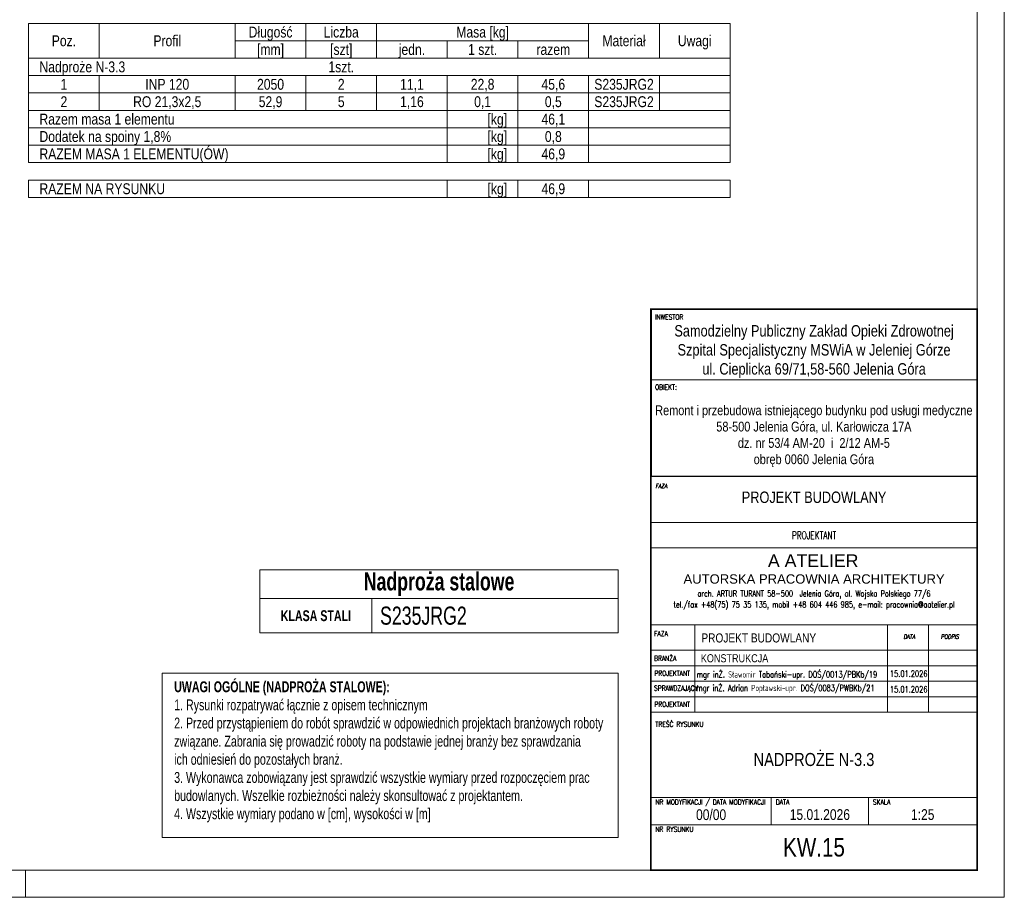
# Model space of a CAD drawing. Header units: millimetres. Extents: x 11149 to 111407, y -107619 to -23630.
# Tile 67 of 245: x 20299 to 20752, y -36103 to -35699. Entities that reach past the tile are written whole.
import ezdxf
from ezdxf.enums import TextEntityAlignment as Align

# ---------------------------------------------------------------- set-up
doc = ezdxf.new("R2010")
doc.units = ezdxf.units.MM
doc.header["$LTSCALE"] = 2
doc.layers.get('0').update_dxf_attribs({"plot": 0})
for name, color, linetype, lineweight in [('0_OPIS', 7, 'Continuous', 13), ('e-cad_cienkie', 1, 'Continuous', 9), ('e-cad_opisy', 7, 'Continuous', 9), ('TABELKA-OPIS', 136, 'Continuous', 13)]:
    doc.layers.add(name, color=color, linetype=linetype, lineweight=lineweight)
doc.styles.add('e-cad_1', font='arial.ttf', dxfattribs={"width": 0.7})
doc.styles.add('J-ROMANS', font='ROMANS.SHX', dxfattribs={"width": 0.7, "oblique": 10})
doc.styles.add('J-SWIS', font='arial.ttf', dxfattribs={"width": 0.8})
doc.styles.add('J-SWIS-BOLD', font='arial.ttf', dxfattribs={"width": 0.8})

# ---------------------------------------------------------------- blocks, each defined once
blk = doc.blocks.new('A3_poziom')
at = {"ltscale": 0.8}
blk.add_line((240, 0), (240, 5), dxfattribs=at)
for points in [[(0, 0), (420, 0), (420, 297), (0, 297)], [(30, 5), (415, 5), (415, 292), (30, 292)]]:
    blk.add_lwpolyline(points, close=True)
blk = doc.blocks.new('*T1090')
at = {"layer": 'e-cad_opisy', "color": 9, "linetype": 'ByBlock', "lineweight": 5, "ltscale": 4}
for p, q in [((0, 0), (164.74, 0)), ((0, 0), (0, -29.07)), ((164.74, 0), (164.74, -29.07)), ((0, -13.29), (164.74, -13.29)), ((51.49, -13.29), (51.49, -29.07)), ((0, -29.07), (164.74, -29.07))]:
    blk.add_line(p, q, dxfattribs=at)
at = {"layer": 'e-cad_opisy', "color": 0, "ltscale": 4, "style": 'e-cad_1'}
for s, insert, char_height, width, attachment_point in [('{\\fArial|b1|i0|c238|p34;\\C256;Nadproża stalowe}', (82.37, -6.64), 8.3333, 163.2368, 5), ('S235JRG2', (55.24, -21.18), 8.333, 105.7435, 4), ('{\\fArial|b1|i0|c238|p34;KLASA STALI}', (25.75, -21.18), 5, 43.9933, 5)]:
    blk.add_mtext(s, dxfattribs=dict(at, insert=insert, char_height=char_height, width=width, attachment_point=attachment_point))

msp = doc.modelspace()

# ---------------------------------------------------------------- linework, layer by layer
at = {"layer": '0_OPIS'}
for p, q in [((20739.37, -35864.78), (20589.46, -35864.78)), ((20739.37, -35930.35), (20589.46, -35930.35)), ((20739.37, -35930.35), (20589.46, -35930.35)), ((20739.37, -35942.01), (20589.46, -35942.01)), ((20589.46, -35977.36), (20739.37, -35977.36)), ((20739.37, -35977.36), (20589.46, -35977.36)), ((20739.37, -35977.36), (20589.46, -35977.36)), ((20739.37, -35977.36), (20589.46, -35977.36)), ((20739.37, -35977.36), (20589.46, -35977.36)), ((20589.46, -35977.36), (20739.37, -35977.36)), ((20589.46, -35977.36), (20739.37, -35977.36)), ((20739.37, -35977.36), (20589.46, -35977.36)), ((20739.37, -35977.36), (20589.46, -35977.36)), ((20609.65, -35977.36), (20609.65, -36017.53)), ((20698.19, -35977.36), (20698.19, -36017.53)), ((20716.98, -35977.36), (20716.98, -36017.53)), ((20739.37, -35989.02), (20589.46, -35989.02)), ((20589.37, -35996.15), (20739.37, -35996.15)), ((20589.37, -36003.28), (20739.37, -36003.28)), ((20589.46, -36003.28), (20739.37, -36003.28)), ((20589.46, -36003.28), (20739.37, -36003.28)), ((20589.46, -36010.4), (20739.37, -36010.4)), ((20589.46, -36017.53), (20739.37, -36017.53)), ((20589.46, -36017.53), (20739.37, -36017.53)), ((20589.37, -36056.72), (20739.37, -36056.72)), ((20644.76, -36056.72), (20644.76, -36069.22)), ((20689.37, -36056.72), (20689.37, -36069.22)), ((20589.37, -36069.22), (20739.37, -36069.22))]:
    msp.add_line(p, q, dxfattribs=at)
at = {"layer": '0_OPIS', "const_width": 0.75}
for points in [[(20589.37, -36090.05), (20739.37, -36090.05), (20739.37, -35832.22), (20589.37, -35832.22)], [(20589.46, -35909.09), (20739.37, -35909.09), (20739.37, -35832.22), (20589.46, -35832.22)]]:
    msp.add_lwpolyline(points, close=True, dxfattribs=at)
at = {"layer": 'e-cad_cienkie', "ltscale": 0.5}
for points in [[(20303.28, -35716.93), (20335.78, -35716.93), (20335.78, -35700.93), (20303.28, -35700.93)], [(20335.78, -35716.93), (20398.28, -35716.93), (20398.28, -35700.93), (20335.78, -35700.93)], [(20398.28, -35708.93), (20430.78, -35708.93), (20430.78, -35700.93), (20398.28, -35700.93)], [(20430.78, -35708.93), (20463.28, -35708.93), (20463.28, -35700.93), (20430.78, -35700.93)], [(20463.28, -35708.93), (20560.78, -35708.93), (20560.78, -35700.93), (20463.28, -35700.93)], [(20560.78, -35716.93), (20593.28, -35716.93), (20593.28, -35700.93), (20560.78, -35700.93)], [(20593.28, -35716.93), (20625.78, -35716.93), (20625.78, -35700.93), (20593.28, -35700.93)], [(20398.28, -35716.93), (20430.78, -35716.93), (20430.78, -35708.93), (20398.28, -35708.93)], [(20430.78, -35716.93), (20463.28, -35716.93), (20463.28, -35708.93), (20430.78, -35708.93)], [(20463.28, -35716.93), (20495.78, -35716.93), (20495.78, -35708.93), (20463.28, -35708.93)], [(20495.78, -35716.93), (20528.28, -35716.93), (20528.28, -35708.93), (20495.78, -35708.93)], [(20528.28, -35716.93), (20560.78, -35716.93), (20560.78, -35708.93), (20528.28, -35708.93)], [(20303.28, -35724.93), (20625.78, -35724.93), (20625.78, -35716.93), (20303.28, -35716.93)], [(20303.28, -35732.93), (20335.78, -35732.93), (20335.78, -35724.93), (20303.28, -35724.93)], [(20335.78, -35732.93), (20398.28, -35732.93), (20398.28, -35724.93), (20335.78, -35724.93)], [(20398.28, -35732.93), (20430.78, -35732.93), (20430.78, -35724.93), (20398.28, -35724.93)], [(20430.78, -35732.93), (20463.28, -35732.93), (20463.28, -35724.93), (20430.78, -35724.93)], [(20463.28, -35732.93), (20495.78, -35732.93), (20495.78, -35724.93), (20463.28, -35724.93)], [(20495.78, -35732.93), (20528.28, -35732.93), (20528.28, -35724.93), (20495.78, -35724.93)], [(20528.28, -35732.93), (20560.78, -35732.93), (20560.78, -35724.93), (20528.28, -35724.93)], [(20560.78, -35732.93), (20593.28, -35732.93), (20593.28, -35724.93), (20560.78, -35724.93)], [(20593.28, -35732.93), (20625.78, -35732.93), (20625.78, -35724.93), (20593.28, -35724.93)], [(20303.28, -35740.93), (20335.78, -35740.93), (20335.78, -35732.93), (20303.28, -35732.93)], [(20335.78, -35740.93), (20398.28, -35740.93), (20398.28, -35732.93), (20335.78, -35732.93)], [(20398.28, -35740.93), (20430.78, -35740.93), (20430.78, -35732.93), (20398.28, -35732.93)], [(20430.78, -35740.93), (20463.28, -35740.93), (20463.28, -35732.93), (20430.78, -35732.93)], [(20463.28, -35740.93), (20495.78, -35740.93), (20495.78, -35732.93), (20463.28, -35732.93)], [(20495.78, -35740.93), (20528.28, -35740.93), (20528.28, -35732.93), (20495.78, -35732.93)], [(20528.28, -35740.93), (20560.78, -35740.93), (20560.78, -35732.93), (20528.28, -35732.93)], [(20560.78, -35740.93), (20593.28, -35740.93), (20593.28, -35732.93), (20560.78, -35732.93)], [(20593.28, -35740.93), (20625.78, -35740.93), (20625.78, -35732.93), (20593.28, -35732.93)], [(20303.28, -35748.93), (20495.78, -35748.93), (20495.78, -35740.93), (20303.28, -35740.93)], [(20495.78, -35748.93), (20528.28, -35748.93), (20528.28, -35740.93), (20495.78, -35740.93)], [(20528.28, -35748.93), (20560.78, -35748.93), (20560.78, -35740.93), (20528.28, -35740.93)], [(20560.78, -35748.93), (20625.78, -35748.93), (20625.78, -35740.93), (20560.78, -35740.93)], [(20303.28, -35756.93), (20495.78, -35756.93), (20495.78, -35748.93), (20303.28, -35748.93)], [(20495.78, -35756.93), (20528.28, -35756.93), (20528.28, -35748.93), (20495.78, -35748.93)], [(20528.28, -35756.93), (20560.78, -35756.93), (20560.78, -35748.93), (20528.28, -35748.93)], [(20560.78, -35756.93), (20625.78, -35756.93), (20625.78, -35748.93), (20560.78, -35748.93)], [(20303.28, -35764.93), (20495.78, -35764.93), (20495.78, -35756.93), (20303.28, -35756.93)], [(20495.78, -35764.93), (20528.28, -35764.93), (20528.28, -35756.93), (20495.78, -35756.93)], [(20528.28, -35764.93), (20560.78, -35764.93), (20560.78, -35756.93), (20528.28, -35756.93)], [(20560.78, -35764.93), (20625.78, -35764.93), (20625.78, -35756.93), (20560.78, -35756.93)], [(20303.28, -35780.93), (20495.78, -35780.93), (20495.78, -35772.93), (20303.28, -35772.93)], [(20495.78, -35780.93), (20528.28, -35780.93), (20528.28, -35772.93), (20495.78, -35772.93)], [(20528.28, -35780.93), (20560.78, -35780.93), (20560.78, -35772.93), (20528.28, -35772.93)], [(20560.78, -35780.93), (20625.78, -35780.93), (20625.78, -35772.93), (20560.78, -35772.93)]]:
    msp.add_lwpolyline(points, close=True, dxfattribs=at)
at = {"layer": 'e-cad_opisy', "color": 9, "linetype": 'Continuous', "ltscale": 4}
msp.add_lwpolyline([(20364.7, -35999.48), (20574.37, -35999.48), (20574.37, -36075.05), (20364.7, -36075.05)], close=True, dxfattribs=at)
at = {"layer": 'TABELKA-OPIS', "color": 7}
for p, q in [((20589.37, -35832.22), (20739.37, -35832.22)), ((20612, -35832.22), (20612, -35832.24))]:
    msp.add_line(p, q, dxfattribs=at)

# ---------------------------------------------------------------- block references
msp.add_blockref('*T1090', (20409.63, -35951.99))
at = {"layer": 'e-cad_opisy', "ltscale": 0.02, "xscale": 2.5, "yscale": 2.5, "zscale": 2.5}
msp.add_blockref('A3_poziom', (19701.87, -36102.55), dxfattribs=at)

# ---------------------------------------------------------------- texts
at = {"layer": '0_OPIS', "style": 'J-ROMANS', "width": 0.7}
for s, height, p in [('INWESTOR', 2.332, (20591.31, -35837.06)), ('OBIEKT:', 2.332, (20591.31, -35869.27)), ('FAZA', 2.332, (20590.87, -35982.56)), ('BRANŻA', 2.332, (20590.85, -35993.88)), ('PROJEKTANT', 2.332, (20590.98, -36000.74)), ('mgr inŻ. Sławomir Tabański-upr. DOŚ/0013/PBKb/19', 2.875, (20610.45, -36001.58)), ('15.01.2026', 2.875, (20699.3, -36001.26)), ('SPRAWDZAJĄCY', 2.3319, (20590.85, -36007.62)), ('mgr inŻ. Adrian Popławski-upr. DOŚ/0083/PWBKb/21', 2.875, (20610.32, -36007.8)), ('15.01.2026', 2.875, (20699.3, -36008.39)), ('PROJEKTANT', 2.332, (20590.98, -36015))]:
    msp.add_text(s, height=height, dxfattribs=at).set_placement(p)
msp.add_text('PROJEKTANT', height=3.534, dxfattribs=at).set_placement((20664.41, -35937.93), align=Align.CENTER)
at = {"layer": '0_OPIS', "style": 'J-SWIS'}
msp.add_text(' A ATELIER', height=5.83, dxfattribs=at).set_placement((20640.93, -35950.78))
msp.add_text('AUTORSKA PRACOWNIA ARCHITEKTURY', height=4.2974, dxfattribs=at).set_placement((20664.41, -35956.27), align=Align.MIDDLE)
at = {"layer": '0_OPIS', "style": 'J-ROMANS', "width": 0.7}
for s, p in [('arch. ARTUR TURANT 58-500  Jelenia Góra, al. Wojska Polskiego 77/6', (20664.41, -35961.55)), ('tel./fax +48(75) 75 35 135, mobil +48 604 446 985, e-mail: pracownia@aatelier.pl', (20664.41, -35966.59))]:
    msp.add_text(s, height=2.8268, dxfattribs=at).set_placement(p, align=Align.TOP_CENTER)
at = {"layer": '0_OPIS', "style": 'J-SWIS', "width": 0.8}
for s, height, p in [('PROJEKT BUDOWLANY', 4.1641, (20638.98, -35983.36)), ('KONSTRUKCJA', 3.7282, (20627.85, -35992.7))]:
    msp.add_text(s, height=height, dxfattribs=at).set_placement(p, align=Align.MIDDLE)
at = {"layer": '0_OPIS', "style": 'J-ROMANS', "oblique": 10, "width": 0.7}
for s, p in [('DATA', (20705.48, -35983.74)), ('PODPIS', (20722.69, -35983.74))]:
    msp.add_text(s, height=1.999, dxfattribs=at).set_placement(p)
at = {"layer": '0_OPIS', "style": 'J-ROMANS', "width": 0.7}
for s, height, p in [('TREŚĆ RYSUNKU', 2.3333, (20591.45, -36023.02)), ('NR MODYFIKACJI / DATA MODYFIKACJI', 2.3333, (20591.45, -36058.8)), ('DATA', 2.333, (20646.85, -36058.8)), ('SKALA', 2.333, (20691.45, -36058.8)), ('NR RYSUNKU', 2.333, (20591.45, -36071.3))]:
    msp.add_text(s, height=height, dxfattribs=at).set_placement(p, align=Align.MIDDLE_LEFT)
at = {"layer": '0_OPIS'}
for s, insert, char_height, width, attachment_point, style in [('Samodzielny Publiczny Zakład Opieki Zdrowotnej\\PSzpital Specjalistyczny MSWiA w Jeleniej Górze\\Pul. Cieplicka 69/71,58-560 Jelenia Góra', (20664.41, -35851.76), 5.25, 149.9087, 5, 'J-SWIS'), ('\\PRemont i przebudowa istniejącego budynku pod usługi medyczne\\P58-500 Jelenia Góra, ul. Karłowicza 17A\\Pdz. nr 53/4 AM-20  i  2/12 AM-5 \\Pobręb 0060 Jelenia Góra', (20664.32, -35886.93), 4.5, 149.9087, 5, 'J-SWIS'), ('FAZA', (20591.45, -35912.55), 1.999, 17.1784, 1, 'J-ROMANS'), ('PROJEKT BUDOWLANY', (20664.41, -35918.76), 5.25, 149.9087, 5, 'J-SWIS'), ('NADPROŻE N-3.3', (20664.37, -36039.27), 6, 140.0135, 5, 'J-SWIS')]:
    msp.add_mtext(s, dxfattribs=dict(at, insert=insert, char_height=char_height, width=width, attachment_point=attachment_point, style=style))
at = {"layer": '0_OPIS', "style": 'J-SWIS-BOLD', "width": 0.8}
for tag, text, height, p in [('00/00', '01', 4.95, (20617.07, -36064.49)), ('15.01.2026', '31.12.2002', 4.95, (20667.07, -36064.53)), ('1:25', '1:50', 4.95, (20714.37, -36064.53)), ('KW.15', 'AR.00.00.00/a', 8.4857, (20664.37, -36079.64))]:
    msp.add_attdef(tag, text=text, height=height, dxfattribs=at).set_placement(p, align=Align.MIDDLE)
at = {"layer": 'e-cad_opisy', "ltscale": 0.5, "style": 'e-cad_1', "width": 0.8}
for s, p in [('Długość', (20414.53, -35707.43)), ('Liczba', (20447.03, -35707.43)), ('Masa [kg]', (20512.03, -35707.43)), ('Poz.', (20319.53, -35711.43)), ('Profil', (20367.03, -35711.43)), ('Materiał', (20577.03, -35711.43)), ('Uwagi', (20609.53, -35711.43)), ('[mm]', (20414.53, -35715.43)), ('[szt]', (20447.03, -35715.43)), ('jedn.', (20479.53, -35715.43)), ('1 szt.', (20512.03, -35715.43)), ('razem', (20544.53, -35715.43)), ('1szt.', (20447.03, -35723.43)), ('1', (20319.53, -35731.43)), ('INP 120', (20367.03, -35731.43)), ('2050', (20414.53, -35731.43)), ('2', (20447.03, -35731.43)), ('11,1', (20479.53, -35731.43)), ('22,8', (20512.03, -35731.43)), ('45,6', (20544.53, -35731.43)), ('S235JRG2', (20577.03, -35731.43)), ('2', (20319.53, -35739.43)), ('RO 21,3x2,5', (20367.03, -35739.43)), ('52,9', (20414.53, -35739.43)), ('5', (20447.03, -35739.43)), ('1,16', (20479.53, -35739.43)), ('0,1', (20512.03, -35739.43)), ('0,5', (20544.53, -35739.43)), ('S235JRG2', (20577.03, -35739.43)), ('46,1', (20544.53, -35747.43)), ('0,8', (20544.53, -35755.43)), ('46,9', (20544.53, -35763.43)), ('46,9', (20544.53, -35779.43))]:
    msp.add_text(s, height=5, dxfattribs=at).set_placement(p, align=Align.CENTER)
for s, p in [('Nadproże N-3.3', (20308.28, -35723.43)), ('Razem masa 1 elementu', (20308.28, -35747.43)), ('Dodatek na spoiny 1,8%', (20308.28, -35755.43)), ('RAZEM MASA 1 ELEMENTU(ÓW)', (20308.28, -35763.43)), ('RAZEM NA RYSUNKU', (20308.28, -35779.43))]:
    msp.add_text(s, height=5, dxfattribs=at).set_placement(p)
for p in [(20523.28, -35747.43), (20523.28, -35755.43), (20523.28, -35763.43), (20523.28, -35779.43)]:
    msp.add_text('[kg]', height=5, dxfattribs=at).set_placement(p, align=Align.RIGHT)
at = {"layer": 'e-cad_opisy', "ltscale": 4, "insert": (20370.22, -36003.3), "char_height": 5, "width": 202.5463, "attachment_point": 1, "style": 'e-cad_1'}
msp.add_mtext('{\\fArial|b1|i0|c238|p34;UWAGI OGÓLNE (NADPROŻA STALOWE):\\P\\fArial|b0|i0|c238|p34;\\W0.7;1. Rysunki rozpatrywać łącznie z opisem technicznym\\P2. Przed przystąpieniem do robót sprawdzić w odpowiednich projektach branżowych roboty związane. Zabrania się prowadzić roboty na podstawie jednej branży bez sprawdzania \\Pich odniesień do pozostałych branż.\\P3. Wykonawca zobowiązany jest sprawdzić wszystkie wymiary przed rozpoczęciem prac budowlanych. Wszelkie rozbieżności należy skonsultować z projektantem.\\P4. Wszystkie wymiary podano w [cm], wysokości w [m]}', dxfattribs=at)

doc.saveas('drawing.dxf')
